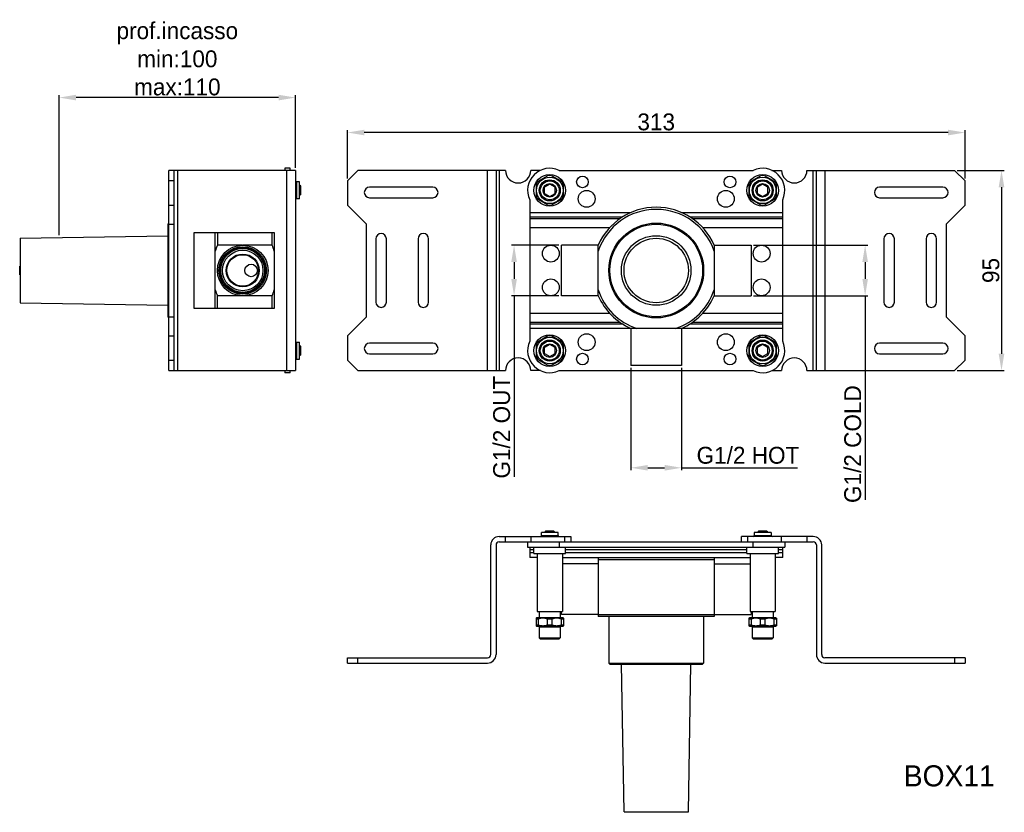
# Model space of a CAD drawing. Header units: inches. Extents: x 2593 to 3506, y 620 to 996.
# Tile 1 of 5: x 2593 to 3060, y 620 to 996. Entities that reach past the tile are written whole.
import ezdxf

# ---------------------------------------------------------------- set-up
doc = ezdxf.new("R2010")
doc.units = ezdxf.units.IN
doc.header["$MEASUREMENT"] = 0
doc.layers.add('02___PRT_ALL_AXES', color=7, linetype='Continuous')
doc.dimstyles.new('3.5', dxfattribs={"dimtxt": 3.5, "dimasz": 3.5, "dimexe": 1.2, "dimexo": 1.2, "dimgap": 1, "dimtad": 1, "dimdec": 1, "dimdsep": 46, "dimtxsty": 'Standard', "dimcen": 0, "dimadec": 0, "dimazin": 0, "dimtfac": 1, "dimtdec": 1, "dimtofl": 0, "dimtmove": 0, "dimatfit": 3, "dimfxl": 0, "dimtolj": 1, "dimarcsym": 0})

# ---------------------------------------------------------------- blocks, each defined once
blk = doc.blocks.new('*D58')
at = {"color": 0, "lineweight": -2, "transparency": 16777216}
for p, q in [((2611.35, 894.04), (2611.35, 960.45)), ((2715.4, 959.25), (2619.35, 959.25)), ((2723.4, 925.94), (2723.4, 960.45))]:
    blk.add_line(p, q, dxfattribs=at)
at = {"color": 0, "transparency": 16777216}
for points in [[(2619.35, 960.59), (2619.35, 957.92), (2611.35, 959.25)], [(2715.4, 960.59), (2715.4, 957.92), (2723.4, 959.25)]]:
    blk.add_solid(points, dxfattribs=at)
at = {"layer": 'Defpoints', "color": 0, "transparency": 16777216}
for p in [(2611.35, 959.25), (2723.4, 924.74), (2611.35, 892.84)]:
    blk.add_point(p, dxfattribs=at)
at = {"color": 0, "transparency": 16777216, "insert": (2667.38, 977.59), "char_height": 8, "attachment_point": 5}
blk.add_mtext('\\A1;prof.incasso\\Pmin:100\\Pmax:110', dxfattribs=at)
blk = doc.blocks.new('*D59')
at = {"color": 0, "lineweight": -2, "transparency": 16777216}
for p, q in [((2748.07, 920.94), (2748.07, 943.87)), ((3041.07, 920.94), (3041.07, 943.87)), ((3033.07, 942.67), (2756.07, 942.67))]:
    blk.add_line(p, q, dxfattribs=at)
at = {"color": 0, "transparency": 16777216}
for points in [[(2756.07, 944), (2756.07, 941.34), (2748.07, 942.67)], [(3033.07, 944), (3033.07, 941.34), (3041.07, 942.67)]]:
    blk.add_solid(points, dxfattribs=at)
at = {"layer": 'Defpoints', "color": 0, "transparency": 16777216}
for p in [(2748.07, 942.67), (2748.07, 919.74), (3041.07, 919.74)]:
    blk.add_point(p, dxfattribs=at)
at = {"color": 0, "transparency": 16777216, "insert": (2894.57, 947.67), "char_height": 8, "attachment_point": 5}
blk.add_mtext('\\A1;313', dxfattribs=at)
blk = doc.blocks.new('*D60')
at = {"color": 0, "lineweight": -2, "transparency": 16777216}
for p, q in [((3037.27, 924.74), (3059.57, 924.74)), ((3058.37, 916.74), (3058.37, 837.74)), ((3037.27, 829.74), (3059.57, 829.74))]:
    blk.add_line(p, q, dxfattribs=at)
at = {"color": 0, "transparency": 16777216}
for points in [[(3057.04, 916.74), (3059.71, 916.74), (3058.37, 924.74)], [(3057.04, 837.74), (3059.71, 837.74), (3058.37, 829.74)]]:
    blk.add_solid(points, dxfattribs=at)
at = {"layer": 'Defpoints', "color": 0, "transparency": 16777216}
for p in [(3036.07, 924.74), (3036.07, 829.74), (3058.37, 829.74)]:
    blk.add_point(p, dxfattribs=at)
at = {"color": 0, "transparency": 16777216, "insert": (3053.37, 877.24), "char_height": 8, "attachment_point": 5, "rotation": 90}
blk.add_mtext('\\A1;95', dxfattribs=at)
blk = doc.blocks.new('*D61')
at = {"color": 0, "lineweight": -2, "transparency": 16777216}
for p, q in [((2882.57, 831.04), (2882.57, 782.45)), ((2906.57, 831.04), (2906.57, 782.45)), ((2890.57, 783.65), (2898.57, 783.65)), ((2906.57, 783.65), (2961.62, 783.65))]:
    blk.add_line(p, q, dxfattribs=at)
at = {"color": 0, "transparency": 16777216}
for points in [[(2890.57, 784.99), (2890.57, 782.32), (2882.57, 783.65)], [(2898.57, 784.99), (2898.57, 782.32), (2906.57, 783.65)]]:
    blk.add_solid(points, dxfattribs=at)
at = {"layer": 'Defpoints', "color": 0, "transparency": 16777216}
for p in [(2882.57, 832.24), (2906.57, 832.24), (2906.57, 783.65)]:
    blk.add_point(p, dxfattribs=at)
at = {"color": 0, "transparency": 16777216, "insert": (2938.09, 789.53), "char_height": 8, "attachment_point": 5}
blk.add_mtext('\\A1;G1/2 HOT', dxfattribs=at)
blk = doc.blocks.new('*D62')
at = {"color": 0, "lineweight": -2, "transparency": 16777216}
for p, q in [((2940.77, 889.24), (2994.89, 889.24)), ((2993.69, 881.24), (2993.69, 873.24)), ((2940.77, 865.24), (2994.89, 865.24)), ((2993.69, 865.24), (2993.69, 768.49))]:
    blk.add_line(p, q, dxfattribs=at)
at = {"color": 0, "transparency": 16777216}
for points in [[(2992.36, 881.24), (2995.03, 881.24), (2993.69, 889.24)], [(2992.36, 873.24), (2995.03, 873.24), (2993.69, 865.24)]]:
    blk.add_solid(points, dxfattribs=at)
at = {"layer": 'Defpoints', "color": 0, "transparency": 16777216}
for p in [(2939.57, 889.24), (2939.57, 865.24), (2993.69, 865.24)]:
    blk.add_point(p, dxfattribs=at)
at = {"color": 0, "transparency": 16777216, "insert": (2987.82, 794.87), "char_height": 8, "attachment_point": 5, "rotation": 90}
blk.add_mtext('\\A1;G1/2 COLD', dxfattribs=at)
blk = doc.blocks.new('*D63')
at = {"color": 0, "lineweight": -2}
for p, q in [((2848.37, 889.24), (2825.94, 889.24)), ((2827.14, 881.24), (2827.14, 873.24)), ((2848.37, 865.24), (2825.94, 865.24)), ((2827.14, 865.24), (2827.14, 779.37))]:
    blk.add_line(p, q, dxfattribs=at)
at = {"color": 0}
for points in [[(2825.81, 881.24), (2828.48, 881.24), (2827.14, 889.24)], [(2825.81, 873.24), (2828.48, 873.24), (2827.14, 865.24)]]:
    blk.add_solid(points, dxfattribs=at)
at = {"layer": 'Defpoints', "color": 0}
for p in [(2849.57, 889.24), (2827.14, 865.24), (2849.57, 865.24)]:
    blk.add_point(p, dxfattribs=at)
at = {"color": 0, "insert": (2821.27, 802.9), "char_height": 8, "attachment_point": 5, "rotation": 90}
blk.add_mtext('\\A1;G1/2 OUT', dxfattribs=at)

msp = doc.modelspace()

# ---------------------------------------------------------------- linework, layer by layer
at = {"color": 7, "linetype": 'Continuous'}
for p, q in [((2720.9, 925.74), (2718.4, 925.74)), ((2718.4, 925.74), (2718.4, 924.74)), ((2720.9, 924.74), (2720.9, 925.74)), ((2663.4, 829.74), (2663.4, 924.74)), ((2723.4, 924.74), (2663.4, 924.74)), ((2665.9, 829.74), (2665.9, 924.74)), ((2667.4, 924.74), (2667.4, 829.74)), ((2719.4, 829.74), (2719.4, 924.74)), ((2723.4, 924.74), (2723.4, 829.74)), ((2748.07, 919.74), (2753.07, 924.74)), ((2823.07, 924.74), (2753.07, 924.74)), ((2814.57, 829.74), (2814.57, 924.74)), ((2818.57, 924.74), (2818.57, 829.74)), ((2820.07, 924.74), (2820.07, 829.74)), ((2839.66, 924.74), (2835.07, 924.74)), ((2838.57, 919.57), (2843.07, 922.17)), ((2845.07, 922.17), (2849.57, 919.57)), ((2848.54, 924.74), (2940.59, 924.74)), ((2939.57, 919.57), (2944.07, 922.17)), ((2946.07, 922.17), (2950.57, 919.57)), ((2949.47, 924.74), (2954.07, 924.74)), ((2966.07, 924.74), (3036.07, 924.74)), ((2969.07, 829.74), (2969.07, 924.74)), ((2970.57, 829.74), (2970.57, 924.74)), ((2974.57, 924.74), (2974.57, 829.74)), ((3036.07, 924.74), (3041.07, 919.74)), ((2665.9, 919.74), (2663.4, 919.74)), ((2725.4, 919.24), (2723.9, 919.24)), ((2723.9, 919.24), (2723.9, 911.24)), ((2725.4, 911.24), (2725.4, 919.24)), ((2725.9, 917.24), (2725.4, 917.74)), ((2725.9, 913.24), (2725.9, 917.24)), ((2748.07, 919.74), (2748.07, 908.24)), ((2788.57, 916.74), (2758.57, 916.74)), ((2837.57, 917.84), (2837.57, 912.65)), ((2844.07, 918.13), (2841.57, 916.69)), ((2841.57, 913.8), (2841.57, 916.69)), ((2846.57, 916.69), (2844.07, 918.13)), ((2846.57, 913.8), (2846.57, 916.69)), ((2850.57, 912.65), (2850.57, 917.84)), ((2938.57, 917.84), (2938.57, 912.65)), ((2945.07, 918.13), (2942.57, 916.69)), ((2942.57, 913.8), (2942.57, 916.69)), ((2947.57, 916.69), (2945.07, 918.13)), ((2947.57, 913.8), (2947.57, 916.69)), ((2951.57, 912.65), (2951.57, 917.84)), ((3030.57, 916.74), (3000.57, 916.74)), ((3041.07, 908.24), (3041.07, 919.74)), ((2725.4, 911.24), (2723.9, 911.24)), ((2725.9, 913.24), (2725.4, 912.74)), ((2758.57, 911.74), (2788.57, 911.74)), ((2843.07, 908.31), (2838.57, 910.91)), ((2841.57, 913.8), (2844.07, 912.36)), ((2844.07, 912.36), (2846.57, 913.8)), ((2849.57, 910.91), (2845.07, 908.31)), ((2944.07, 908.31), (2939.57, 910.91)), ((2942.57, 913.8), (2945.07, 912.36)), ((2945.07, 912.36), (2947.57, 913.8)), ((2950.57, 910.91), (2946.07, 908.31)), ((3000.57, 911.74), (3030.57, 911.74)), ((2663.4, 908.24), (2665.9, 908.24)), ((2757.07, 899.24), (2748.07, 908.24)), ((2834.57, 910.77), (2834.57, 843.72)), ((2954.57, 843.72), (2954.57, 910.77)), ((3041.07, 908.24), (3032.07, 899.24)), ((2834.57, 904.74), (2882.75, 904.74)), ((2878.62, 902.58), (2834.57, 902.58)), ((2834.57, 901.86), (2877.43, 901.86)), ((2906.38, 904.74), (2954.57, 904.74)), ((2954.57, 902.58), (2910.51, 902.58)), ((2911.7, 901.86), (2954.57, 901.86)), ((2662.9, 899.24), (2663.4, 899.74)), ((2662.9, 899.24), (2662.9, 855.24)), ((2663.4, 899.24), (2665.9, 899.24)), ((2757.07, 855.24), (2757.07, 899.24)), ((2872.56, 897.53), (2834.57, 897.53)), ((2954.57, 897.53), (2916.58, 897.53)), ((3032.07, 899.24), (3032.07, 855.24)), ((2592.9, 892.52), (2662.9, 893.74)), ((2592.9, 892.52), (2592.9, 861.97)), ((2675.4, 895.24), (2713.4, 895.24)), ((2675.4, 859.24), (2675.4, 895.24)), ((2685.4, 859.24), (2685.4, 895.24)), ((2686.4, 895.24), (2686.4, 889.23)), ((2712.4, 889.23), (2712.4, 895.24)), ((2713.4, 895.24), (2713.4, 859.24)), ((2761.57, 892.24), (2761.57, 862.24)), ((2766.57, 862.24), (2766.57, 892.24)), ((2781.57, 892.24), (2781.57, 862.24)), ((2786.57, 862.24), (2786.57, 892.24)), ((3002.57, 892.24), (3002.57, 862.24)), ((3007.57, 862.24), (3007.57, 892.24)), ((3022.57, 892.24), (3022.57, 862.24)), ((3027.57, 862.24), (3027.57, 892.24)), ((2698.23, 889.23), (2686.4, 889.23)), ((2712.4, 889.23), (2698.57, 889.23)), ((2867.07, 865.25), (2867.07, 889.23)), ((2922.07, 889.23), (2922.07, 865.25)), ((2592.6, 875.24), (2592.6, 879.24)), ((2592.9, 879.24), (2592.6, 879.24)), ((2592.9, 875.24), (2592.6, 875.24)), ((2698.23, 865.25), (2686.4, 865.25)), ((2686.4, 859.24), (2686.4, 865.25)), ((2712.4, 865.25), (2698.57, 865.25)), ((2712.4, 859.24), (2712.4, 865.25)), ((2592.9, 861.96), (2662.9, 860.74)), ((2662.9, 855.24), (2663.4, 854.74)), ((2663.4, 855.24), (2665.9, 855.24)), ((2713.4, 859.24), (2675.4, 859.24)), ((2748.07, 846.24), (2757.07, 855.24)), ((2834.57, 856.96), (2872.53, 856.96)), ((2916.6, 856.96), (2954.57, 856.96)), ((3032.07, 855.24), (3041.07, 846.24)), ((2877.52, 852.63), (2834.57, 852.63)), ((2834.57, 851.91), (2878.57, 851.91)), ((2910.56, 851.91), (2954.57, 851.91)), ((2954.57, 852.63), (2911.62, 852.63)), ((2663.4, 846.24), (2665.9, 846.24)), ((2748.07, 846.24), (2748.07, 834.74)), ((2954.57, 849.74), (2834.57, 849.74)), ((2838.57, 843.57), (2843.07, 846.17)), ((2845.07, 846.17), (2849.57, 843.57)), ((2939.57, 843.57), (2944.07, 846.17)), ((2946.07, 846.17), (2950.57, 843.57)), ((3041.07, 834.74), (3041.07, 846.24)), ((2723.9, 843.24), (2725.4, 843.24)), ((2723.9, 843.24), (2723.9, 835.24)), ((2725.4, 835.24), (2725.4, 843.24)), ((2725.9, 841.24), (2725.4, 841.74)), ((2725.9, 837.24), (2725.9, 841.24)), ((2788.57, 842.74), (2758.57, 842.74)), ((2837.57, 841.84), (2837.57, 836.65)), ((2844.07, 842.13), (2841.57, 840.69)), ((2846.57, 840.69), (2844.07, 842.13)), ((2850.57, 836.65), (2850.57, 841.84)), ((2938.57, 841.84), (2938.57, 836.65)), ((2945.07, 842.13), (2942.57, 840.69)), ((2947.57, 840.69), (2945.07, 842.13)), ((2951.57, 836.65), (2951.57, 841.84)), ((3030.57, 842.74), (3000.57, 842.74)), ((2725.9, 837.24), (2725.4, 836.74)), ((2758.57, 837.74), (2788.57, 837.74)), ((2841.57, 837.8), (2841.57, 840.69)), ((2841.57, 837.8), (2844.07, 836.36)), ((2844.07, 836.36), (2846.57, 837.8)), ((2846.57, 837.8), (2846.57, 840.69)), ((2942.57, 837.8), (2942.57, 840.69)), ((2942.57, 837.8), (2945.07, 836.36)), ((2945.07, 836.36), (2947.57, 837.8)), ((2947.57, 837.8), (2947.57, 840.69)), ((3000.57, 837.74), (3030.57, 837.74)), ((2663.4, 834.74), (2665.9, 834.74)), ((2723.9, 835.24), (2725.4, 835.24)), ((2753.07, 829.74), (2748.07, 834.74)), ((2843.07, 832.31), (2838.57, 834.91)), ((2849.57, 834.91), (2845.07, 832.31)), ((2944.07, 832.31), (2939.57, 834.91)), ((2950.57, 834.91), (2946.07, 832.31)), ((3041.07, 834.74), (3036.07, 829.74)), ((2663.4, 829.74), (2723.4, 829.74)), ((2718.4, 829.74), (2718.4, 828.74)), ((2720.9, 828.74), (2718.4, 828.74)), ((2720.9, 828.74), (2720.9, 829.74)), ((2753.07, 829.74), (2823.07, 829.74)), ((2839.66, 829.74), (2835.07, 829.74)), ((2848.54, 829.74), (2940.59, 829.74)), ((2949.47, 829.74), (2954.07, 829.74)), ((2966.07, 829.74), (3036.07, 829.74)), ((2840.07, 751.53), (2840.07, 753.03)), ((2848.07, 753.03), (2840.07, 753.03)), ((2842.07, 753.53), (2841.57, 753.03)), ((2846.07, 753.53), (2842.07, 753.53)), ((2846.07, 753.53), (2846.57, 753.03)), ((2848.07, 751.53), (2848.07, 753.03)), ((2941.07, 753.03), (2941.07, 751.53)), ((2949.07, 753.03), (2941.07, 753.03)), ((2943.07, 753.53), (2942.57, 753.03)), ((2947.07, 753.53), (2943.07, 753.53)), ((2947.07, 753.53), (2947.57, 753.03)), ((2949.07, 753.03), (2949.07, 751.53)), ((2820.07, 751.03), (2854.07, 751.03)), ((2820.07, 748.53), (2969.07, 748.53)), ((2823.07, 748.53), (2823.07, 751.03)), ((2833.57, 748.53), (2833.57, 746.03)), ((2835.07, 751.03), (2835.07, 748.53)), ((2840.07, 751.53), (2848.07, 751.53)), ((2848.54, 748.53), (2848.54, 746.03)), ((2851.07, 751.03), (2851.07, 748.53)), ((2854.07, 751.03), (2854.07, 748.53)), ((2935.07, 748.53), (2935.07, 751.03)), ((2969.07, 751.03), (2935.07, 751.03)), ((2938.07, 748.53), (2938.07, 751.03)), ((2940.59, 746.03), (2940.59, 748.53)), ((2941.07, 751.53), (2949.07, 751.53)), ((2954.07, 748.53), (2954.07, 751.03)), ((2955.57, 748.53), (2955.57, 746.03)), ((2966.07, 751.03), (2966.07, 748.53)), ((2816.07, 695.03), (2816.07, 747.03)), ((2818.57, 747.03), (2818.57, 695.03)), ((2833.57, 746.03), (2955.57, 746.03)), ((2834.57, 746.03), (2834.57, 741.03)), ((2836.57, 744.78), (2834.57, 744.78)), ((2834.57, 743.53), (2836.57, 743.53)), ((2836.57, 743.03), (2836.57, 746.03)), ((2836.57, 743.03), (2851.57, 743.03)), ((2838.07, 743.03), (2838.07, 715.53)), ((2850.07, 743.03), (2850.07, 715.53)), ((2851.57, 743.03), (2851.57, 746.03)), ((2937.57, 744.78), (2851.57, 744.78)), ((2851.57, 743.53), (2937.57, 743.53)), ((2937.57, 743.03), (2937.57, 746.03)), ((2937.57, 743.03), (2952.57, 743.03)), ((2939.07, 743.03), (2939.07, 715.53)), ((2951.07, 743.03), (2951.07, 715.53)), ((2952.57, 743.03), (2952.57, 746.03)), ((2954.57, 744.78), (2952.57, 744.78)), ((2952.57, 743.53), (2954.57, 743.53)), ((2954.57, 741.03), (2954.57, 746.03)), ((2970.57, 747.03), (2970.57, 695.03)), ((2973.07, 695.03), (2973.07, 747.03)), ((2838.07, 741.03), (2834.57, 741.03)), ((2850.07, 741.03), (2939.07, 741.03)), ((2867.07, 741.03), (2867.07, 713.03)), ((2922.07, 740.03), (2867.07, 740.03)), ((2922.07, 741.03), (2922.07, 713.03)), ((2954.57, 741.03), (2951.07, 741.03)), ((2838.07, 715.53), (2850.07, 715.53)), ((2839.07, 715.53), (2839.07, 712.53)), ((2849.07, 715.53), (2849.07, 712.53)), ((2939.07, 715.53), (2951.07, 715.53)), ((2940.07, 715.53), (2940.07, 712.53)), ((2950.07, 715.53), (2950.07, 712.53)), ((2837.77, 712.53), (2837.57, 712.33)), ((2837.57, 712.33), (2837.57, 708.73)), ((2838.57, 711.83), (2837.57, 711.83)), ((2850.37, 712.53), (2837.77, 712.53)), ((2838.57, 711.83), (2838.57, 709.23)), ((2843.07, 709.23), (2843.07, 711.83)), ((2845.07, 711.83), (2843.07, 711.83)), ((2845.07, 711.83), (2845.07, 709.23)), ((2849.57, 709.23), (2849.57, 711.83)), ((2850.57, 711.83), (2849.57, 711.83)), ((2850.37, 712.53), (2850.57, 712.33)), ((2850.57, 712.33), (2850.57, 708.73)), ((2867.07, 714.03), (2922.07, 714.03)), ((2922.07, 713.03), (2867.07, 713.03)), ((2938.77, 712.53), (2938.57, 712.33)), ((2938.57, 712.33), (2938.57, 708.73)), ((2939.57, 711.83), (2938.57, 711.83)), ((2951.37, 712.53), (2938.77, 712.53)), ((2939.57, 711.83), (2939.57, 709.23)), ((2946.07, 711.83), (2944.07, 711.83)), ((2944.07, 709.23), (2944.07, 711.83)), ((2946.07, 711.83), (2946.07, 709.23)), ((2951.57, 711.83), (2950.57, 711.83)), ((2950.57, 709.23), (2950.57, 711.83)), ((2951.37, 712.53), (2951.57, 712.33)), ((2951.57, 712.33), (2951.57, 708.73)), ((2837.57, 709.23), (2838.57, 709.23)), ((2837.77, 708.53), (2837.57, 708.73)), ((2837.77, 708.53), (2850.37, 708.53)), ((2839.57, 708.53), (2839.07, 708.03)), ((2839.07, 708.03), (2839.07, 703.03)), ((2849.07, 708.03), (2839.07, 708.03)), ((2843.07, 709.23), (2845.07, 709.23)), ((2848.57, 708.53), (2849.07, 708.03)), ((2849.07, 708.03), (2849.07, 703.03)), ((2849.57, 709.23), (2850.57, 709.23)), ((2850.37, 708.53), (2850.57, 708.73)), ((2938.57, 709.23), (2939.57, 709.23)), ((2938.77, 708.53), (2938.57, 708.73)), ((2938.77, 708.53), (2951.37, 708.53)), ((2940.57, 708.53), (2940.07, 708.03)), ((2950.07, 708.03), (2940.07, 708.03)), ((2940.07, 708.03), (2940.07, 703.03)), ((2944.07, 709.23), (2946.07, 709.23)), ((2949.57, 708.53), (2950.07, 708.03)), ((2950.07, 708.03), (2950.07, 703.03)), ((2950.57, 709.23), (2951.57, 709.23)), ((2951.37, 708.53), (2951.57, 708.73)), ((2839.57, 702.53), (2839.07, 703.03)), ((2839.07, 703.03), (2849.07, 703.03)), ((2839.57, 702.53), (2848.57, 702.53)), ((2848.57, 702.53), (2849.07, 703.03)), ((2940.07, 703.03), (2950.07, 703.03)), ((2940.57, 702.53), (2940.07, 703.03)), ((2940.57, 702.53), (2949.57, 702.53)), ((2949.57, 702.53), (2950.07, 703.03)), ((2748.07, 691.03), (2748.07, 693.53)), ((2748.07, 693.53), (2814.57, 693.53)), ((2753.07, 691.03), (2753.07, 693.53)), ((3041.07, 693.53), (2974.57, 693.53)), ((3036.07, 693.53), (3036.07, 691.03)), ((3041.07, 693.53), (3041.07, 691.03)), ((2748.07, 691.03), (2814.57, 691.03)), ((2872.57, 690.53), (2872.07, 691.03)), ((2872.07, 691.03), (2917.07, 691.03)), ((2872.57, 690.53), (2916.57, 690.53)), ((2879.29, 620.53), (2878.07, 690.53)), ((2909.84, 620.53), (2911.07, 690.53)), ((2916.57, 690.53), (2917.07, 691.03)), ((2974.57, 691.03), (3041.07, 691.03)), ((2879.29, 620.53), (2909.84, 620.53)), ((2883.07, 620.53), (2883.07, 620.23)), ((2886.32, 620.23), (2883.07, 620.23)), ((2883.15, 620.53), (2883.15, 620.23)), ((2883.32, 620.53), (2883.32, 620.23)), ((2883.65, 620.53), (2883.65, 620.23)), ((2883.98, 620.53), (2883.98, 620.23)), ((2884.4, 620.53), (2884.4, 620.23)), ((2885.15, 620.53), (2885.15, 620.23)), ((2885.57, 620.53), (2885.57, 620.23)), ((2885.9, 620.53), (2885.9, 620.23)), ((2886.23, 620.53), (2886.23, 620.23)), ((2886.32, 620.53), (2886.32, 620.23)), ((2886.98, 620.53), (2886.98, 620.23)), ((2890.32, 620.23), (2886.98, 620.23)), ((2887.07, 620.53), (2887.07, 620.23)), ((2887.23, 620.53), (2887.23, 620.23)), ((2887.57, 620.53), (2887.57, 620.23)), ((2887.9, 620.53), (2887.9, 620.23)), ((2888.32, 620.53), (2888.32, 620.23)), ((2888.98, 620.53), (2888.98, 620.23)), ((2889.4, 620.53), (2889.4, 620.23)), ((2889.73, 620.53), (2889.73, 620.23)), ((2890.07, 620.53), (2890.07, 620.23)), ((2890.23, 620.53), (2890.23, 620.23)), ((2890.32, 620.53), (2890.32, 620.23)), ((2890.98, 620.53), (2890.98, 620.23)), ((2894.23, 620.23), (2890.98, 620.23)), ((2891.07, 620.53), (2891.07, 620.23)), ((2891.23, 620.53), (2891.23, 620.23)), ((2891.57, 620.53), (2891.57, 620.23)), ((2891.9, 620.53), (2891.9, 620.23)), ((2892.32, 620.53), (2892.32, 620.23)), ((2893.07, 620.53), (2893.07, 620.23)), ((2893.48, 620.53), (2893.48, 620.23)), ((2893.82, 620.53), (2893.82, 620.23)), ((2894.15, 620.53), (2894.15, 620.23)), ((2894.23, 620.53), (2894.23, 620.23)), ((2894.9, 620.53), (2894.9, 620.23)), ((2898.23, 620.23), (2894.9, 620.23)), ((2894.98, 620.53), (2894.98, 620.23)), ((2895.15, 620.53), (2895.15, 620.23)), ((2895.48, 620.53), (2895.48, 620.23)), ((2895.82, 620.53), (2895.82, 620.23)), ((2896.23, 620.53), (2896.23, 620.23)), ((2896.9, 620.53), (2896.9, 620.23)), ((2897.32, 620.53), (2897.32, 620.23)), ((2897.65, 620.53), (2897.65, 620.23)), ((2897.98, 620.53), (2897.98, 620.23)), ((2898.15, 620.53), (2898.15, 620.23)), ((2898.23, 620.53), (2898.23, 620.23)), ((2898.9, 620.53), (2898.9, 620.23)), ((2902.23, 620.23), (2898.9, 620.23)), ((2898.98, 620.53), (2898.98, 620.23)), ((2899.15, 620.53), (2899.15, 620.23)), ((2899.48, 620.53), (2899.48, 620.23)), ((2899.82, 620.53), (2899.82, 620.23)), ((2900.23, 620.53), (2900.23, 620.23)), ((2900.9, 620.53), (2900.9, 620.23)), ((2901.32, 620.53), (2901.32, 620.23)), ((2901.65, 620.53), (2901.65, 620.23)), ((2901.98, 620.53), (2901.98, 620.23)), ((2902.15, 620.53), (2902.15, 620.23)), ((2902.23, 620.53), (2902.23, 620.23)), ((2902.9, 620.53), (2902.9, 620.23)), ((2906.23, 620.23), (2902.9, 620.23)), ((2903.65, 620.53), (2903.65, 620.23)), ((2905.73, 620.53), (2905.73, 620.23)), ((2906.23, 620.53), (2906.23, 620.23))]:
    msp.add_line(p, q, dxfattribs=at)
for centre, radius in [((2844.07, 915.24), 7.5), ((2844.07, 915.24), 6.3), ((2844.07, 915.24), 5), ((2859.57, 919.24), 2.75), ((2929.57, 919.24), 2.75), ((2945.07, 915.24), 7.5), ((2945.07, 915.24), 6.3), ((2945.07, 915.24), 5), ((2844.07, 915.24), 4.5), ((2844.07, 915.24), 3.2), ((2945.07, 915.24), 4.5), ((2945.07, 915.24), 3.2), ((2861.57, 911.24), 4), ((2927.57, 911.24), 4), ((2894.57, 877.24), 22.5), ((2894.57, 877.24), 22), ((2894.57, 877.24), 16.5), ((2894.57, 877.24), 15.28), ((2698.4, 877.24), 11.25), ((2698.4, 877.24), 10.75), ((2698.4, 877.24), 10.4), ((2844.57, 885.24), 4), ((2944.57, 885.24), 4), ((2698.4, 877.24), 9.6), ((2698.4, 877.24), 7.8), ((2698.4, 877.24), 7.5), ((2844.57, 869.24), 4), ((2944.57, 869.24), 4), ((2844.07, 839.24), 7.5), ((2844.07, 839.24), 6.3), ((2861.57, 843.24), 4), ((2927.57, 843.24), 4), ((2945.07, 839.24), 7.5), ((2945.07, 839.24), 6.3), ((2844.07, 839.24), 5), ((2844.07, 839.24), 4.5), ((2844.07, 839.24), 3.2), ((2945.07, 839.24), 5), ((2945.07, 839.24), 4.5), ((2945.07, 839.24), 3.2), ((2859.57, 835.24), 2.75), ((2929.57, 835.24), 2.75)]:
    msp.add_circle(centre, radius, dxfattribs=at)
for centre, radius, start, end in [((2844.07, 915.24), 10.5, 64.7912, 205.2088), ((2945.07, 915.24), 10.5, 334.7912, 115.2088), ((2829.07, 924.74), 6, 180, 0), ((2844.07, 915.24), 7, 81.7868, 98.2132), ((2945.07, 915.24), 7, 81.7868, 98.2132), ((2960.07, 924.74), 6, 180, 0), ((2723.9, 919.74), 0.5, 202.5, 270), ((2758.57, 914.24), 2.5, 90, 270), ((2788.57, 914.24), 2.5, 270, 90), ((2844.07, 915.24), 7, 141.7868, 158.2132), ((2844.07, 915.24), 7, 21.7868, 38.2132), ((2945.07, 915.24), 7, 141.7868, 158.2132), ((2945.07, 915.24), 7, 21.7868, 38.2132), ((3000.57, 914.24), 2.5, 90, 270), ((3030.57, 914.24), 2.5, 270, 90), ((2723.9, 910.74), 0.5, 90, 180), ((2844.07, 915.24), 7, 201.7868, 218.2132), ((2844.07, 915.24), 7, 321.7868, 338.2132), ((2945.07, 915.24), 7, 201.7868, 218.2132), ((2945.07, 915.24), 7, 321.7868, 338.2132), ((2844.07, 915.24), 7, 261.7868, 278.2132), ((2894.57, 877.24), 30, 23.5565, 156.4435), ((2894.57, 877.24), 29, 18.5086, 161.4914), ((2945.07, 915.24), 7, 261.7868, 278.2132), ((2764.07, 892.24), 2.5, 0, 180), ((2784.07, 892.24), 2.5, 0, 180), ((3005.07, 892.24), 2.5, 0, 180), ((3025.07, 892.24), 2.5, 0, 180), ((2724.12, 874.11), 40.64, 158.1539, 162.3248), ((2674.68, 874.11), 40.64, 17.6752, 21.8461), ((2724.12, 880.38), 40.64, 197.6752, 201.8461), ((2674.68, 880.38), 40.64, 338.1539, 342.3248), ((2894.57, 877.24), 29, 198.5086, 251.4914), ((2894.57, 877.24), 30, 203.5565, 246.4435), ((2894.57, 877.24), 29, 288.5086, 341.4914), ((2894.57, 877.24), 30, 293.5565, 336.4435), ((2764.07, 862.24), 2.5, 180, 0), ((2784.07, 862.24), 2.5, 180, 0), ((3005.07, 862.24), 2.5, 180, 0), ((3025.07, 862.24), 2.5, 180, 0), ((2844.07, 839.24), 7, 81.7868, 98.2132), ((2945.07, 839.24), 7, 81.7868, 98.2132), ((2723.9, 843.74), 0.5, 180, 270), ((2758.57, 840.24), 2.5, 90, 270), ((2788.57, 840.24), 2.5, 270, 90), ((2844.07, 839.24), 10.5, 154.7912, 295.2088), ((2844.07, 839.24), 7, 141.7868, 158.2132), ((2844.07, 839.24), 7, 21.7868, 38.2132), ((2945.07, 839.24), 7, 141.7868, 158.2132), ((2945.07, 839.24), 10.5, 244.7912, 25.2088), ((2945.07, 839.24), 7, 21.7868, 38.2132), ((3000.57, 840.24), 2.5, 90, 270), ((3030.57, 840.24), 2.5, 270, 90), ((2844.07, 839.24), 7, 201.7868, 218.2132), ((2844.07, 839.24), 7, 321.7868, 338.2132), ((2945.07, 839.24), 7, 201.7868, 218.2132), ((2945.07, 839.24), 7, 321.7868, 338.2132), ((2723.9, 834.74), 0.5, 90, 180), ((2829.07, 829.74), 6, 0, 180), ((2844.07, 839.24), 7, 261.7868, 278.2132), ((2945.07, 839.24), 7, 261.7868, 278.2132), ((2960.07, 829.74), 6, 0, 180), ((2820.07, 747.03), 4, 90, 180), ((2820.07, 747.03), 1.5, 90, 180), ((2839.57, 751.53), 0.5, 270, 0), ((2848.57, 751.53), 0.5, 180, 270), ((2940.57, 751.53), 0.5, 270, 0), ((2949.57, 751.53), 0.5, 180, 270), ((2969.07, 747.03), 4, 0, 90), ((2969.07, 747.03), 1.5, 0, 90), ((2814.57, 695.03), 4, 270, 0), ((2814.57, 695.03), 1.5, 270, 0), ((2974.57, 695.03), 4, 180, 270), ((2974.57, 695.03), 1.5, 180, 270)]:
    msp.add_arc(centre, radius, start, end, dxfattribs=at)
for points in [[(2843.07, 711.83), (2842.71, 711.98), (2842.16, 712.17), (2841.39, 712.31), (2840.82, 712.34), (2840.24, 712.31), (2839.48, 712.17), (2838.92, 711.98), (2838.57, 711.83)], [(2849.57, 711.83), (2849.21, 711.98), (2848.66, 712.17), (2847.89, 712.31), (2847.32, 712.34), (2846.74, 712.31), (2845.98, 712.17), (2845.42, 711.98), (2845.07, 711.83)], [(2944.07, 711.83), (2943.71, 711.98), (2943.16, 712.17), (2942.39, 712.31), (2941.82, 712.34), (2941.24, 712.31), (2940.48, 712.17), (2939.92, 711.98), (2939.57, 711.83)], [(2950.57, 711.83), (2950.21, 711.98), (2949.66, 712.17), (2948.89, 712.31), (2948.32, 712.34), (2947.74, 712.31), (2946.98, 712.17), (2946.42, 711.98), (2946.07, 711.83)], [(2838.57, 709.23), (2838.92, 709.08), (2839.48, 708.89), (2840.24, 708.75), (2840.82, 708.72), (2841.39, 708.75), (2842.16, 708.89), (2842.71, 709.08), (2843.07, 709.23)], [(2845.07, 709.23), (2845.42, 709.08), (2845.98, 708.89), (2846.74, 708.75), (2847.32, 708.72), (2847.89, 708.75), (2848.66, 708.89), (2849.21, 709.08), (2849.57, 709.23)], [(2939.57, 709.23), (2939.92, 709.08), (2940.48, 708.89), (2941.24, 708.75), (2941.82, 708.72), (2942.39, 708.75), (2943.16, 708.89), (2943.71, 709.08), (2944.07, 709.23)], [(2946.07, 709.23), (2946.42, 709.08), (2946.98, 708.89), (2947.74, 708.75), (2948.32, 708.72), (2948.89, 708.75), (2949.66, 708.89), (2950.21, 709.08), (2950.57, 709.23)]]:
    msp.add_open_spline(points, degree=3, knots=[0, 0, 0, 0, 0.251217, 0.375807, 0.5, 0.624193, 0.748783, 1, 1, 1, 1], dxfattribs=at)
at = {"layer": '02___PRT_ALL_AXES', "color": 7, "linetype": 'Continuous'}
for p, q in [((2849.57, 865.24), (2849.57, 889.24)), ((2867.07, 889.24), (2849.57, 889.24)), ((2922.07, 889.24), (2939.57, 889.24)), ((2939.57, 889.24), (2939.57, 865.24)), ((2867.07, 865.24), (2849.57, 865.24)), ((2922.07, 865.24), (2939.57, 865.24)), ((2882.57, 849.74), (2882.57, 832.24)), ((2906.57, 849.74), (2906.57, 832.24)), ((2906.57, 832.24), (2882.57, 832.24)), ((2867.07, 738.03), (2850.07, 738.03)), ((2922.07, 738.03), (2939.07, 738.03)), ((2867.07, 726.2), (2867.07, 725.86)), ((2922.07, 726.2), (2922.07, 725.86)), ((2849.57, 714.03), (2849.57, 715.53)), ((2939.57, 715.53), (2939.57, 714.03)), ((2867.07, 714.03), (2849.57, 714.03)), ((2872.07, 713.03), (2872.07, 691.03)), ((2917.07, 713.03), (2917.07, 691.03)), ((2922.07, 714.03), (2939.57, 714.03))]:
    msp.add_line(p, q, dxfattribs=at)
for centre, radius in [((2698.4, 877.24), 12), ((2702.4, 877.24), 3)]:
    msp.add_circle(centre, radius, dxfattribs=at)

# ---------------------------------------------------------------- texts
at = {"insert": (3012.04, 642.52), "char_height": 10, "attachment_point": 1}
msp.add_mtext_dynamic_manual_height_columns('BOX11', width=59.965, gutter_width=1, heights=[0], dxfattribs=at)

# ---------------------------------------------------------------- dimensions: what is measured, and where the dimension line sits
for base, p1, p2, text, picture, middle in [((2611.35, 959.25), (2723.4, 924.74), (2611.35, 892.84), 'prof.incasso\\Pmin:100\\Pmax:110', '*D58', (2667.38, 977.59)), ((2748.07, 942.67), (3041.07, 919.74), (2748.07, 919.74), '313', '*D59', (2894.57, 947.67))]:
    dim = msp.add_linear_dim(base=base, p1=p1, p2=p2, text=text, dimstyle='3.5', override={"dimtxt": 8, "dimasz": 8})
    dim.commit()
    dim.dimension.update_dxf_attribs({"geometry": picture, "text_midpoint": middle})
dim = msp.add_linear_dim(base=(3058.37, 829.74), p1=(3036.07, 924.74), p2=(3036.07, 829.74), angle=90, dimstyle='3.5', override={"dimtxt": 8, "dimasz": 8})
dim.commit()
dim.dimension.update_dxf_attribs({"geometry": '*D60', "text_midpoint": (3053.37, 877.24)})
for base, p1, p2, text, picture, middle in [((2827.14, 865.24), (2849.57, 889.24), (2849.57, 865.24), 'G1/2 OUT', '*D63', (2827.14, 802.9)), ((2993.69, 865.24), (2939.57, 889.24), (2939.57, 865.24), 'G1/2 COLD', '*D62', (2993.69, 794.87))]:
    dim = msp.add_linear_dim(base=base, p1=p1, p2=p2, angle=90, text=text, dimstyle='3.5', override={"dimtxt": 8, "dimasz": 8})
    dim.commit()
    dim.dimension.update_dxf_attribs({"geometry": picture, "text_midpoint": middle, "dimtype": 160})
dim = msp.add_linear_dim(base=(2906.57, 783.65), p1=(2882.57, 832.24), p2=(2906.57, 832.24), text='G1/2 HOT', dimstyle='3.5', override={"dimtxt": 8, "dimasz": 8})
dim.commit()
dim.dimension.update_dxf_attribs({"geometry": '*D61', "text_midpoint": (2938.09, 783.65), "dimtype": 160})

doc.saveas('drawing.dxf')
